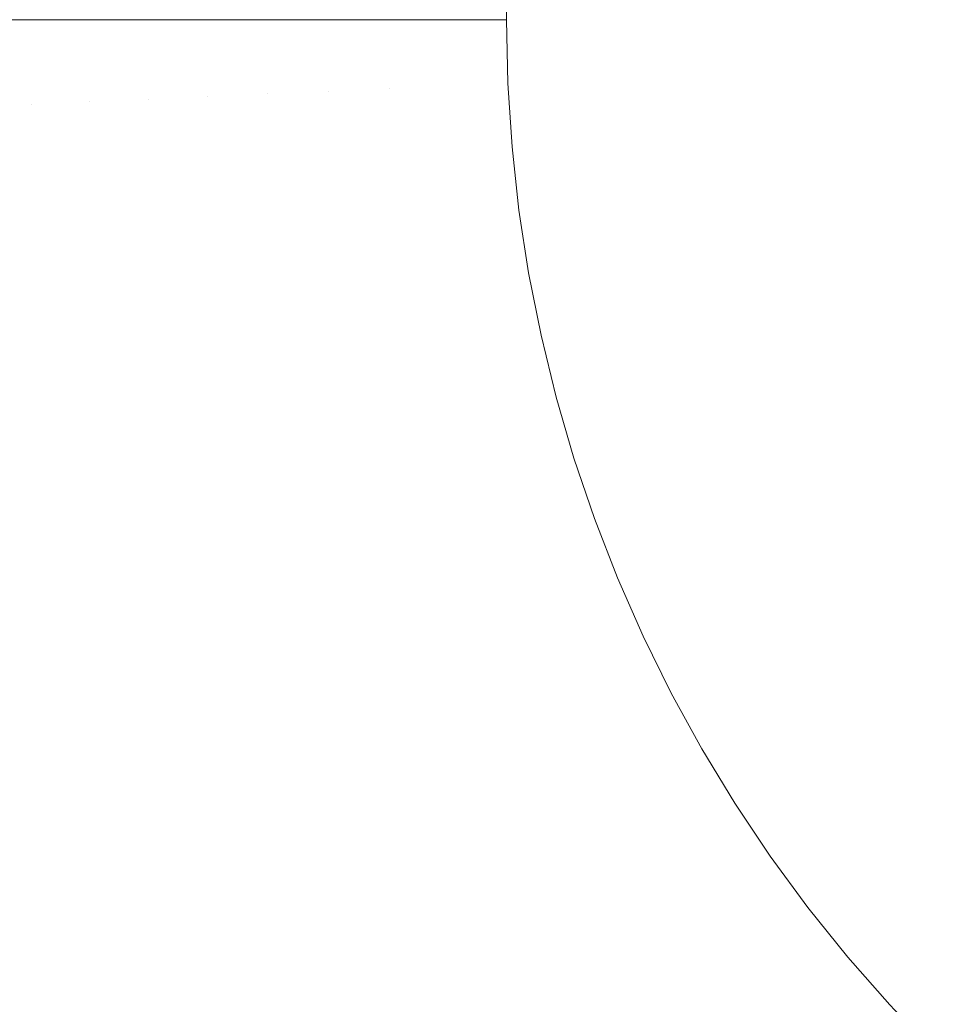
# Model space of a CAD drawing. Header units: centimetres. Extents: x -26 to 27.3, y -25.3 to -23.5.
# Tile 81 of 221: x -8.0509 to -7.9868, y -24.8274 to -24.7599. Entities that reach past the tile are written whole.
import ezdxf

# ---------------------------------------------------------------- set-up
doc = ezdxf.new("R2010")
doc.units = ezdxf.units.CM
doc.header["$LTSCALE"] = 2.54
doc.layers.add('Lucido design-1', color=7, linetype='Continuous')

# ---------------------------------------------------------------- blocks, each defined once
blk = doc.blocks.new('Gruppo-4-1')
at = {"color": 7, "linetype": 'Continuous', "lineweight": 9}
blk.add_3dface([(-25.917482, -23.559888, 1050.422055), (-25.917482, -25.159888, 1050.422055), (27.182518, -25.159888, 1050.422055), (27.182518, -23.559888, 1050.422055)], dxfattribs=at)
for points, invisible_edges in [([(-8.017482, -23.559888, 1050.022055), (9.282518, -23.559888, 1050.022055), (9.182518, -24.859888, 1050.022055), (-7.917482, -24.859888, 1050.022055)], 10), ([(-8.017482, -24.759888, 1050.022055), (-8.017482, -23.559888, 1050.022055), (-7.917482, -24.859888, 1050.022055)], 10), ([(-8.050072, -24.765677, 1050.016552), (-8.053994, -24.765848, 1050.0151), (-8.054124, -24.759888, 1050.0151), (-8.050828, -24.759888, 1050.016319)], 11), ([(-8.050828, -24.759888, 1050.016319), (-8.050199, -24.759888, 1050.016552), (-8.050072, -24.765677, 1050.016552)], 10), ([(-8.04609, -24.765503, 1050.017839), (-8.050072, -24.765677, 1050.016552), (-8.050199, -24.759888, 1050.016552), (-8.046766, -24.759888, 1050.017661)], 11), ([(-8.046766, -24.759888, 1050.017661), (-8.046213, -24.759888, 1050.017839), (-8.04609, -24.765503, 1050.017839)], 10), ([(-8.042054, -24.765327, 1050.018959), (-8.04609, -24.765503, 1050.017839), (-8.046213, -24.759888, 1050.017839), (-8.042644, -24.759888, 1050.018829)], 11), ([(-8.042644, -24.759888, 1050.018829), (-8.042172, -24.759888, 1050.018959), (-8.042054, -24.765327, 1050.018959)], 10), ([(-8.03797, -24.765149, 1050.01991), (-8.042054, -24.765327, 1050.018959), (-8.042172, -24.759888, 1050.018959), (-8.038469, -24.759888, 1050.019821)], 11), ([(-8.038469, -24.759888, 1050.019821), (-8.038084, -24.759888, 1050.01991), (-8.03797, -24.765149, 1050.01991)], 10), ([(-8.033846, -24.764969, 1050.020689), (-8.03797, -24.765149, 1050.01991), (-8.038084, -24.759888, 1050.01991), (-8.034249, -24.759888, 1050.020634)], 11), ([(-8.034249, -24.759888, 1050.020634), (-8.033956, -24.759888, 1050.020689), (-8.033846, -24.764969, 1050.020689)], 10), ([(-8.029688, -24.764787, 1050.021294), (-8.033846, -24.764969, 1050.020689), (-8.033956, -24.759888, 1050.020689), (-8.02999, -24.759888, 1050.021266)], 11), ([(-8.02999, -24.759888, 1050.021266), (-8.029795, -24.759888, 1050.021294), (-8.029688, -24.764787, 1050.021294)], 10), ([(-8.025505, -24.764604, 1050.021725), (-8.029688, -24.764787, 1050.021294), (-8.029795, -24.759888, 1050.021294), (-8.025701, -24.759888, 1050.021715)], 11), ([(-8.025701, -24.759888, 1050.021715), (-8.025608, -24.759888, 1050.021725), (-8.025505, -24.764604, 1050.021725)], 10), ([(-8.025505, -24.764604, 1050.021725), (-8.025608, -24.759888, 1050.021725), (-8.021404, -24.759888, 1050.021978), (-8.021305, -24.764421, 1050.021978)], 13), ([(-8.021305, -24.764421, 1050.021978), (-8.021404, -24.759888, 1050.021978), (-8.017482, -24.759888, 1050.022055), (-8.017387, -24.76425, 1050.022055)], 9), ([(-8.017482, -24.759888, 1050.022055), (-7.978358, -24.839223, 1050.022055), (-7.981761, -24.836492, 1050.022055), (-7.985041, -24.833616, 1050.022055)], 9), ([(-8.017482, -24.759888, 1050.022055), (-7.963657, -24.848589, 1050.022055), (-7.967482, -24.846491, 1050.022055), (-7.971212, -24.844227, 1050.022055)], 9), ([(-8.017482, -24.759888, 1050.022055), (-7.921844, -24.859793, 1050.022055), (-7.926198, -24.859507, 1050.022055)], 9), ([(-7.971212, -24.844227, 1050.022055), (-7.97484, -24.841803, 1050.022055), (-7.978358, -24.839223, 1050.022055), (-8.017482, -24.759888, 1050.022055)], 12), ([(-8.017482, -24.759888, 1050.022055), (-7.947553, -24.85526, 1050.022055), (-7.951684, -24.853857, 1050.022055), (-7.95575, -24.852276, 1050.022055)], 9), ([(-8.017482, -24.759888, 1050.022055), (-7.934847, -24.858369, 1050.022055), (-7.939126, -24.857518, 1050.022055)], 9), ([(-8.017482, -24.759888, 1050.022055), (-7.917482, -24.859888, 1050.022055), (-7.921844, -24.859793, 1050.022055)], 9), ([(-7.95575, -24.852276, 1050.022055), (-7.959744, -24.850519, 1050.022055), (-7.963657, -24.848589, 1050.022055), (-8.017482, -24.759888, 1050.022055)], 12), ([(-7.926198, -24.859507, 1050.022055), (-7.930535, -24.859032, 1050.022055), (-7.934847, -24.858369, 1050.022055), (-8.017482, -24.759888, 1050.022055)], 12), ([(-7.939126, -24.857518, 1050.022055), (-7.943364, -24.856481, 1050.022055), (-7.947553, -24.85526, 1050.022055), (-8.017482, -24.759888, 1050.022055)], 12), ([(-7.985041, -24.833616, 1050.022055), (-7.988193, -24.830599, 1050.022055), (-8.017482, -24.759888, 1050.022055)], 10), ([(-8.017102, -24.768604, 1050.022055), (-8.017387, -24.76425, 1050.022055), (-8.017482, -24.759888, 1050.022055), (-7.988193, -24.830599, 1050.022055)], 12), ([(-8.025196, -24.769312, 1050.021725), (-8.025505, -24.764604, 1050.021725), (-8.021305, -24.764421, 1050.021978), (-8.021009, -24.768945, 1050.021978)], 15), ([(-8.021009, -24.768945, 1050.021978), (-8.021305, -24.764421, 1050.021978), (-8.017387, -24.76425, 1050.022055), (-8.017102, -24.768604, 1050.022055)], 11), ([(-8.041698, -24.770755, 1050.018959), (-8.042054, -24.765327, 1050.018959), (-8.03797, -24.765149, 1050.01991), (-8.037626, -24.770399, 1050.01991)], 15), ([(-8.037626, -24.770399, 1050.01991), (-8.03797, -24.765149, 1050.01991), (-8.033846, -24.764969, 1050.020689), (-8.033513, -24.770039, 1050.020689)], 15), ([(-8.033513, -24.770039, 1050.020689), (-8.033846, -24.764969, 1050.020689), (-8.029688, -24.764787, 1050.021294), (-8.029368, -24.769677, 1050.021294)], 15), ([(-8.029368, -24.769677, 1050.021294), (-8.029688, -24.764787, 1050.021294), (-8.025505, -24.764604, 1050.021725), (-8.025196, -24.769312, 1050.021725)], 15), ([(-8.053604, -24.771797, 1050.0151), (-8.053994, -24.765848, 1050.0151), (-8.050072, -24.765677, 1050.016552), (-8.049694, -24.771455, 1050.016552)], 15), ([(-8.049694, -24.771455, 1050.016552), (-8.050072, -24.765677, 1050.016552), (-8.04609, -24.765503, 1050.017839), (-8.045723, -24.771108, 1050.017839)], 15), ([(-8.045723, -24.771108, 1050.017839), (-8.04609, -24.765503, 1050.017839), (-8.042054, -24.765327, 1050.018959), (-8.041698, -24.770755, 1050.018959)], 15), ([(-8.024683, -24.774001, 1050.021725), (-8.025196, -24.769312, 1050.021725), (-8.021009, -24.768945, 1050.021978), (-8.020515, -24.773453, 1050.021978)], 15), ([(-8.020515, -24.773453, 1050.021978), (-8.021009, -24.768945, 1050.021978), (-8.017102, -24.768604, 1050.022055), (-8.016627, -24.772941, 1050.022055)], 11), ([(-7.988193, -24.830599, 1050.022055), (-8.016627, -24.772941, 1050.022055), (-8.017102, -24.768604, 1050.022055)], 9), ([(-8.03296, -24.775091, 1050.020689), (-8.033513, -24.770039, 1050.020689), (-8.029368, -24.769677, 1050.021294), (-8.028834, -24.774548, 1050.021294)], 15), ([(-8.028834, -24.774548, 1050.021294), (-8.029368, -24.769677, 1050.021294), (-8.025196, -24.769312, 1050.021725), (-8.024683, -24.774001, 1050.021725)], 15), ([(-8.041105, -24.776163, 1050.018959), (-8.041698, -24.770755, 1050.018959), (-8.037626, -24.770399, 1050.01991), (-8.037053, -24.77563, 1050.01991)], 15), ([(-8.037053, -24.77563, 1050.01991), (-8.037626, -24.770399, 1050.01991), (-8.033513, -24.770039, 1050.020689), (-8.03296, -24.775091, 1050.020689)], 15), ([(-8.049063, -24.777211, 1050.016552), (-8.049694, -24.771455, 1050.016552), (-8.045723, -24.771108, 1050.017839), (-8.045111, -24.776691, 1050.017839)], 15), ([(-8.045111, -24.776691, 1050.017839), (-8.045723, -24.771108, 1050.017839), (-8.041698, -24.770755, 1050.018959), (-8.041105, -24.776163, 1050.018959)], 15), ([(-8.052955, -24.777723, 1050.0151), (-8.053604, -24.771797, 1050.0151), (-8.049694, -24.771455, 1050.016552), (-8.049063, -24.777211, 1050.016552)], 15), ([(-8.019826, -24.777934, 1050.021978), (-8.020515, -24.773453, 1050.021978), (-8.016627, -24.772941, 1050.022055), (-8.015963, -24.777253, 1050.022055)], 11), ([(-7.988193, -24.830599, 1050.022055), (-8.015112, -24.781532, 1050.022055), (-8.015963, -24.777253, 1050.022055), (-8.016627, -24.772941, 1050.022055)], 9), ([(-8.028089, -24.779391, 1050.021294), (-8.028834, -24.774548, 1050.021294), (-8.024683, -24.774001, 1050.021725), (-8.023965, -24.778664, 1050.021725)], 15), ([(-8.023965, -24.778664, 1050.021725), (-8.024683, -24.774001, 1050.021725), (-8.020515, -24.773453, 1050.021978), (-8.019826, -24.777934, 1050.021978)], 15), ([(-8.032187, -24.780114, 1050.020689), (-8.03296, -24.775091, 1050.020689), (-8.028834, -24.774548, 1050.021294), (-8.028089, -24.779391, 1050.021294)], 15), ([(-8.036252, -24.78083, 1050.01991), (-8.037053, -24.77563, 1050.01991), (-8.03296, -24.775091, 1050.020689), (-8.032187, -24.780114, 1050.020689)], 15), ([(-8.040278, -24.78154, 1050.018959), (-8.041105, -24.776163, 1050.018959), (-8.037053, -24.77563, 1050.01991), (-8.036252, -24.78083, 1050.01991)], 15), ([(-8.048182, -24.782934, 1050.016552), (-8.049063, -24.777211, 1050.016552), (-8.045111, -24.776691, 1050.017839), (-8.044257, -24.782242, 1050.017839)], 15), ([(-8.044257, -24.782242, 1050.017839), (-8.045111, -24.776691, 1050.017839), (-8.041105, -24.776163, 1050.018959), (-8.040278, -24.78154, 1050.018959)], 15), ([(-8.052048, -24.783616, 1050.0151), (-8.052955, -24.777723, 1050.0151), (-8.049063, -24.777211, 1050.016552), (-8.048182, -24.782934, 1050.016552)], 15), ([(-8.018941, -24.782381, 1050.021978), (-8.019826, -24.777934, 1050.021978), (-8.015963, -24.777253, 1050.022055), (-8.015112, -24.781532, 1050.022055)], 11), ([(-8.023045, -24.783291, 1050.021725), (-8.023965, -24.778664, 1050.021725), (-8.019826, -24.777934, 1050.021978), (-8.018941, -24.782381, 1050.021978)], 15), ([(-8.027133, -24.784197, 1050.021294), (-8.028089, -24.779391, 1050.021294), (-8.023965, -24.778664, 1050.021725), (-8.023045, -24.783291, 1050.021725)], 15), ([(-8.031195, -24.785098, 1050.020689), (-8.032187, -24.780114, 1050.020689), (-8.028089, -24.779391, 1050.021294), (-8.027133, -24.784197, 1050.021294)], 15), ([(-8.035226, -24.785991, 1050.01991), (-8.036252, -24.78083, 1050.01991), (-8.032187, -24.780114, 1050.020689), (-8.031195, -24.785098, 1050.020689)], 15), ([(-8.039217, -24.786876, 1050.018959), (-8.040278, -24.78154, 1050.018959), (-8.036252, -24.78083, 1050.01991), (-8.035226, -24.785991, 1050.01991)], 15), ([(-8.043161, -24.78775, 1050.017839), (-8.044257, -24.782242, 1050.017839), (-8.040278, -24.78154, 1050.018959), (-8.039217, -24.786876, 1050.018959)], 15), ([(-8.017863, -24.786785, 1050.021978), (-8.018941, -24.782381, 1050.021978), (-8.015112, -24.781532, 1050.022055), (-8.014075, -24.78577, 1050.022055)], 11), ([(-8.014075, -24.78577, 1050.022055), (-8.015112, -24.781532, 1050.022055), (-7.988193, -24.830599, 1050.022055)], 10), ([(-8.047053, -24.788613, 1050.016552), (-8.048182, -24.782934, 1050.016552), (-8.044257, -24.782242, 1050.017839), (-8.043161, -24.78775, 1050.017839)], 15), ([(-8.021923, -24.787873, 1050.021725), (-8.023045, -24.783291, 1050.021725), (-8.018941, -24.782381, 1050.021978), (-8.017863, -24.786785, 1050.021978)], 15), ([(-8.050885, -24.789463, 1050.0151), (-8.052048, -24.783616, 1050.0151), (-8.048182, -24.782934, 1050.016552), (-8.047053, -24.788613, 1050.016552)], 15), ([(-8.025968, -24.788957, 1050.021294), (-8.027133, -24.784197, 1050.021294), (-8.023045, -24.783291, 1050.021725), (-8.021923, -24.787873, 1050.021725)], 15), ([(-8.029988, -24.790034, 1050.020689), (-8.031195, -24.785098, 1050.020689), (-8.027133, -24.784197, 1050.021294), (-8.025968, -24.788957, 1050.021294)], 15), ([(-8.033975, -24.791102, 1050.01991), (-8.035226, -24.785991, 1050.01991), (-8.031195, -24.785098, 1050.020689), (-8.029988, -24.790034, 1050.020689)], 15), ([(-8.037923, -24.79216, 1050.018959), (-8.039217, -24.786876, 1050.018959), (-8.035226, -24.785991, 1050.01991), (-8.033975, -24.791102, 1050.01991)], 15), ([(-8.016595, -24.791138, 1050.021978), (-8.017863, -24.786785, 1050.021978), (-8.014075, -24.78577, 1050.022055), (-8.012854, -24.789959, 1050.022055)], 11), ([(-7.988193, -24.830599, 1050.022055), (-8.011451, -24.79409, 1050.022055), (-8.012854, -24.789959, 1050.022055), (-8.014075, -24.78577, 1050.022055)], 9), ([(-8.020603, -24.792402, 1050.021725), (-8.021923, -24.787873, 1050.021725), (-8.017863, -24.786785, 1050.021978), (-8.016595, -24.791138, 1050.021978)], 15), ([(-8.041826, -24.793206, 1050.017839), (-8.043161, -24.78775, 1050.017839), (-8.039217, -24.786876, 1050.018959), (-8.037923, -24.79216, 1050.018959)], 15), ([(-8.045676, -24.794238, 1050.016552), (-8.047053, -24.788613, 1050.016552), (-8.043161, -24.78775, 1050.017839), (-8.041826, -24.793206, 1050.017839)], 15), ([(-8.024597, -24.793661, 1050.021294), (-8.025968, -24.788957, 1050.021294), (-8.021923, -24.787873, 1050.021725), (-8.020603, -24.792402, 1050.021725)], 15), ([(-8.049468, -24.795253, 1050.0151), (-8.050885, -24.789463, 1050.0151), (-8.047053, -24.788613, 1050.016552), (-8.045676, -24.794238, 1050.016552)], 15), ([(-8.053194, -24.796252, 1050.013487), (-8.054651, -24.790298, 1050.013487), (-8.050885, -24.789463, 1050.0151), (-8.049468, -24.795253, 1050.0151)], 15), ([(-8.028566, -24.794912, 1050.020689), (-8.029988, -24.790034, 1050.020689), (-8.025968, -24.788957, 1050.021294), (-8.024597, -24.793661, 1050.021294)], 15), ([(-8.032503, -24.796154, 1050.01991), (-8.033975, -24.791102, 1050.01991), (-8.029988, -24.790034, 1050.020689), (-8.028566, -24.794912, 1050.020689)], 15), ([(-8.015137, -24.795432, 1050.021978), (-8.016595, -24.791138, 1050.021978), (-8.012854, -24.789959, 1050.022055), (-8.011451, -24.79409, 1050.022055)], 11), ([(-8.036401, -24.797383, 1050.018959), (-8.037923, -24.79216, 1050.018959), (-8.033975, -24.791102, 1050.01991), (-8.032503, -24.796154, 1050.01991)], 15), ([(-8.019087, -24.796869, 1050.021725), (-8.020603, -24.792402, 1050.021725), (-8.016595, -24.791138, 1050.021978), (-8.015137, -24.795432, 1050.021978)], 15), ([(-8.040255, -24.798598, 1050.017839), (-8.041826, -24.793206, 1050.017839), (-8.037923, -24.79216, 1050.018959), (-8.036401, -24.797383, 1050.018959)], 15), ([(-8.023022, -24.798301, 1050.021294), (-8.024597, -24.793661, 1050.021294), (-8.020603, -24.792402, 1050.021725), (-8.019087, -24.796869, 1050.021725)], 15), ([(-8.044056, -24.799797, 1050.016552), (-8.045676, -24.794238, 1050.016552), (-8.041826, -24.793206, 1050.017839), (-8.040255, -24.798598, 1050.017839)], 15), ([(-8.0478, -24.800977, 1050.0151), (-8.049468, -24.795253, 1050.0151), (-8.045676, -24.794238, 1050.016552), (-8.044056, -24.799797, 1050.016552)], 15), ([(-8.026932, -24.799725, 1050.020689), (-8.028566, -24.794912, 1050.020689), (-8.024597, -24.793661, 1050.021294), (-8.023022, -24.798301, 1050.021294)], 15), ([(-8.013494, -24.799657, 1050.021978), (-8.015137, -24.795432, 1050.021978), (-8.011451, -24.79409, 1050.022055), (-8.00987, -24.798156, 1050.022055)], 11), ([(-8.011451, -24.79409, 1050.022055), (-7.988193, -24.830599, 1050.022055), (-7.99121, -24.827447, 1050.022055), (-7.994087, -24.824167, 1050.022055)], 9), ([(-8.011451, -24.79409, 1050.022055), (-8.001821, -24.813618, 1050.022055), (-8.004085, -24.809888, 1050.022055), (-8.006183, -24.806063, 1050.022055)], 9), ([(-7.994087, -24.824167, 1050.022055), (-7.996817, -24.820764, 1050.022055), (-8.011451, -24.79409, 1050.022055)], 10), ([(-7.996817, -24.820764, 1050.022055), (-7.999397, -24.817246, 1050.022055), (-8.001821, -24.813618, 1050.022055), (-8.011451, -24.79409, 1050.022055)], 12), ([(-8.006183, -24.806063, 1050.022055), (-8.008113, -24.80215, 1050.022055), (-8.00987, -24.798156, 1050.022055), (-8.011451, -24.79409, 1050.022055)], 8), ([(-8.030811, -24.801136, 1050.01991), (-8.032503, -24.796154, 1050.01991), (-8.028566, -24.794912, 1050.020689), (-8.026932, -24.799725, 1050.020689)], 15), ([(-8.051478, -24.802137, 1050.013487), (-8.053194, -24.796252, 1050.013487), (-8.049468, -24.795253, 1050.0151), (-8.0478, -24.800977, 1050.0151)], 15), ([(-8.017377, -24.801266, 1050.021725), (-8.019087, -24.796869, 1050.021725), (-8.015137, -24.795432, 1050.021978), (-8.013494, -24.799657, 1050.021978)], 15), ([(-8.034652, -24.802535, 1050.018959), (-8.036401, -24.797383, 1050.018959), (-8.032503, -24.796154, 1050.01991), (-8.030811, -24.801136, 1050.01991)], 15), ([(-8.021246, -24.802868, 1050.021294), (-8.023022, -24.798301, 1050.021294), (-8.019087, -24.796869, 1050.021725), (-8.017377, -24.801266, 1050.021725)], 15), ([(-8.038449, -24.803916, 1050.017839), (-8.040255, -24.798598, 1050.017839), (-8.036401, -24.797383, 1050.018959), (-8.034652, -24.802535, 1050.018959)], 15), ([(-8.02509, -24.804461, 1050.020689), (-8.026932, -24.799725, 1050.020689), (-8.023022, -24.798301, 1050.021294), (-8.021246, -24.802868, 1050.021294)], 15), ([(-8.011668, -24.803807, 1050.021978), (-8.013494, -24.799657, 1050.021978), (-8.00987, -24.798156, 1050.022055), (-8.008113, -24.80215, 1050.022055)], 11), ([(-8.042195, -24.80528, 1050.016552), (-8.044056, -24.799797, 1050.016552), (-8.040255, -24.798598, 1050.017839), (-8.038449, -24.803916, 1050.017839)], 15), ([(-8.015477, -24.805584, 1050.021725), (-8.017377, -24.801266, 1050.021725), (-8.013494, -24.799657, 1050.021978), (-8.011668, -24.803807, 1050.021978)], 15), ([(-8.045883, -24.806622, 1050.0151), (-8.0478, -24.800977, 1050.0151), (-8.044056, -24.799797, 1050.016552), (-8.042195, -24.80528, 1050.016552)], 15), ([(-8.028904, -24.806041, 1050.01991), (-8.030811, -24.801136, 1050.01991), (-8.026932, -24.799725, 1050.020689), (-8.02509, -24.804461, 1050.020689)], 15), ([(-8.049508, -24.807941, 1050.013487), (-8.051478, -24.802137, 1050.013487), (-8.0478, -24.800977, 1050.0151), (-8.045883, -24.806622, 1050.0151)], 15), ([(-8.032681, -24.807605, 1050.018959), (-8.034652, -24.802535, 1050.018959), (-8.030811, -24.801136, 1050.01991), (-8.028904, -24.806041, 1050.01991)], 15), ([(-8.019272, -24.807354, 1050.021294), (-8.021246, -24.802868, 1050.021294), (-8.017377, -24.801266, 1050.021725), (-8.015477, -24.805584, 1050.021725)], 15), ([(-8.053063, -24.809235, 1050.011716), (-8.055086, -24.803274, 1050.011716), (-8.051478, -24.802137, 1050.013487), (-8.049508, -24.807941, 1050.013487)], 15), ([(-8.009662, -24.807874, 1050.021978), (-8.011668, -24.803807, 1050.021978), (-8.008113, -24.80215, 1050.022055), (-8.006183, -24.806063, 1050.022055)], 11), ([(-8.036414, -24.809151, 1050.017839), (-8.038449, -24.803916, 1050.017839), (-8.034652, -24.802535, 1050.018959), (-8.032681, -24.807605, 1050.018959)], 15), ([(-8.023044, -24.809112, 1050.020689), (-8.02509, -24.804461, 1050.020689), (-8.021246, -24.802868, 1050.021294), (-8.019272, -24.807354, 1050.021294)], 15), ([(-8.040096, -24.810676, 1050.016552), (-8.042195, -24.80528, 1050.016552), (-8.038449, -24.803916, 1050.017839), (-8.036414, -24.809151, 1050.017839)], 15), ([(-8.013391, -24.809815, 1050.021725), (-8.015477, -24.805584, 1050.021725), (-8.011668, -24.803807, 1050.021978), (-8.009662, -24.807874, 1050.021978)], 15), ([(-8.026785, -24.810857, 1050.01991), (-8.028904, -24.806041, 1050.01991), (-8.02509, -24.804461, 1050.020689), (-8.023044, -24.809112, 1050.020689)], 15), ([(-8.043722, -24.812178, 1050.0151), (-8.045883, -24.806622, 1050.0151), (-8.042195, -24.80528, 1050.016552), (-8.040096, -24.810676, 1050.016552)], 15), ([(-8.017105, -24.811748, 1050.021294), (-8.019272, -24.807354, 1050.021294), (-8.015477, -24.805584, 1050.021725), (-8.013391, -24.809815, 1050.021725)], 15), ([(-8.03049, -24.812584, 1050.018959), (-8.032681, -24.807605, 1050.018959), (-8.028904, -24.806041, 1050.01991), (-8.026785, -24.810857, 1050.01991)], 15), ([(-8.007481, -24.811849, 1050.021978), (-8.009662, -24.807874, 1050.021978), (-8.006183, -24.806063, 1050.022055), (-8.004085, -24.809888, 1050.022055)], 11), ([(-8.047286, -24.813655, 1050.013487), (-8.049508, -24.807941, 1050.013487), (-8.045883, -24.806622, 1050.0151), (-8.043722, -24.812178, 1050.0151)], 15), ([(-8.034152, -24.814292, 1050.017839), (-8.036414, -24.809151, 1050.017839), (-8.032681, -24.807605, 1050.018959), (-8.03049, -24.812584, 1050.018959)], 15), ([(-8.020796, -24.81367, 1050.020689), (-8.023044, -24.809112, 1050.020689), (-8.019272, -24.807354, 1050.021294), (-8.017105, -24.811748, 1050.021294)], 15), ([(-8.050781, -24.815102, 1050.011716), (-8.053063, -24.809235, 1050.011716), (-8.049508, -24.807941, 1050.013487), (-8.047286, -24.813655, 1050.013487)], 15), ([(-8.011122, -24.813951, 1050.021725), (-8.013391, -24.809815, 1050.021725), (-8.009662, -24.807874, 1050.021978), (-8.007481, -24.811849, 1050.021978)], 15), ([(-8.054202, -24.816519, 1050.009791), (-8.056542, -24.810502, 1050.009791), (-8.053063, -24.809235, 1050.011716), (-8.050781, -24.815102, 1050.011716)], 15), ([(-8.037764, -24.815976, 1050.016552), (-8.040096, -24.810676, 1050.016552), (-8.036414, -24.809151, 1050.017839), (-8.034152, -24.814292, 1050.017839)], 15), ([(-8.024458, -24.815576, 1050.01991), (-8.026785, -24.810857, 1050.01991), (-8.023044, -24.809112, 1050.020689), (-8.020796, -24.81367, 1050.020689)], 15), ([(-8.014748, -24.816044, 1050.021294), (-8.017105, -24.811748, 1050.021294), (-8.013391, -24.809815, 1050.021725), (-8.011122, -24.813951, 1050.021725)], 15), ([(-8.005129, -24.815725, 1050.021978), (-8.007481, -24.811849, 1050.021978), (-8.004085, -24.809888, 1050.022055), (-8.001821, -24.813618, 1050.022055)], 11), ([(-8.041321, -24.817635, 1050.0151), (-8.043722, -24.812178, 1050.0151), (-8.040096, -24.810676, 1050.016552), (-8.037764, -24.815976, 1050.016552)], 15), ([(-8.028084, -24.817463, 1050.018959), (-8.03049, -24.812584, 1050.018959), (-8.026785, -24.810857, 1050.01991), (-8.024458, -24.815576, 1050.01991)], 15), ([(-8.018352, -24.818125, 1050.020689), (-8.020796, -24.81367, 1050.020689), (-8.017105, -24.811748, 1050.021294), (-8.014748, -24.816044, 1050.021294)], 15), ([(-8.044817, -24.819265, 1050.013487), (-8.047286, -24.813655, 1050.013487), (-8.043722, -24.812178, 1050.0151), (-8.041321, -24.817635, 1050.0151)], 15), ([(-8.008674, -24.817984, 1050.021725), (-8.011122, -24.813951, 1050.021725), (-8.007481, -24.811849, 1050.021978), (-8.005129, -24.815725, 1050.021978)], 15), ([(-8.031667, -24.819329, 1050.017839), (-8.034152, -24.814292, 1050.017839), (-8.03049, -24.812584, 1050.018959), (-8.028084, -24.817463, 1050.018959)], 15), ([(-8.048246, -24.820864, 1050.011716), (-8.050781, -24.815102, 1050.011716), (-8.047286, -24.813655, 1050.013487), (-8.044817, -24.819265, 1050.013487)], 15), ([(-8.021927, -24.820189, 1050.01991), (-8.024458, -24.815576, 1050.01991), (-8.020796, -24.81367, 1050.020689), (-8.018352, -24.818125, 1050.020689)], 15), ([(-8.00261, -24.819495, 1050.021978), (-8.005129, -24.815725, 1050.021978), (-8.001821, -24.813618, 1050.022055), (-7.999397, -24.817246, 1050.022055)], 11), ([(-8.035203, -24.82117, 1050.016552), (-8.037764, -24.815976, 1050.016552), (-8.034152, -24.814292, 1050.017839), (-8.031667, -24.819329, 1050.017839)], 15), ([(-8.012206, -24.820234, 1050.021294), (-8.014748, -24.816044, 1050.021294), (-8.011122, -24.813951, 1050.021725), (-8.008674, -24.817984, 1050.021725)], 15), ([(-8.051602, -24.822429, 1050.009791), (-8.054202, -24.816519, 1050.009791), (-8.050781, -24.815102, 1050.011716), (-8.048246, -24.820864, 1050.011716)], 15), ([(-8.025467, -24.822233, 1050.018959), (-8.028084, -24.817463, 1050.018959), (-8.024458, -24.815576, 1050.01991), (-8.021927, -24.820189, 1050.01991)], 15), ([(-8.006053, -24.821906, 1050.021725), (-8.008674, -24.817984, 1050.021725), (-8.005129, -24.815725, 1050.021978), (-8.00261, -24.819495, 1050.021978)], 15), ([(-8.038685, -24.822982, 1050.0151), (-8.041321, -24.817635, 1050.0151), (-8.037764, -24.815976, 1050.016552), (-8.035203, -24.82117, 1050.016552)], 15), ([(-8.015715, -24.82247, 1050.020689), (-8.018352, -24.818125, 1050.020689), (-8.014748, -24.816044, 1050.021294), (-8.012206, -24.820234, 1050.021294)], 15), ([(-8.042106, -24.824763, 1050.013487), (-8.044817, -24.819265, 1050.013487), (-8.041321, -24.817635, 1050.0151), (-8.038685, -24.822982, 1050.0151)], 15), ([(-8.028966, -24.824253, 1050.017839), (-8.031667, -24.819329, 1050.017839), (-8.028084, -24.817463, 1050.018959), (-8.025467, -24.822233, 1050.018959)], 15), ([(-7.999929, -24.823152, 1050.021978), (-8.00261, -24.819495, 1050.021978), (-7.999397, -24.817246, 1050.022055), (-7.996817, -24.820764, 1050.022055)], 11), ([(-8.019197, -24.824688, 1050.01991), (-8.021927, -24.820189, 1050.01991), (-8.018352, -24.818125, 1050.020689), (-8.015715, -24.82247, 1050.020689)], 15), ([(-8.009483, -24.824308, 1050.021294), (-8.012206, -24.820234, 1050.021294), (-8.008674, -24.817984, 1050.021725), (-8.006053, -24.821906, 1050.021725)], 15), ([(-8.045462, -24.82651, 1050.011716), (-8.048246, -24.820864, 1050.011716), (-8.044817, -24.819265, 1050.013487), (-8.042106, -24.824763, 1050.013487)], 15), ([(-8.032418, -24.826246, 1050.016552), (-8.035203, -24.82117, 1050.016552), (-8.031667, -24.819329, 1050.017839), (-8.028966, -24.824253, 1050.017839)], 15), ([(-8.003264, -24.825711, 1050.021725), (-8.006053, -24.821906, 1050.021725), (-8.00261, -24.819495, 1050.021978), (-7.999929, -24.823152, 1050.021978)], 15), ([(-8.022645, -24.826884, 1050.018959), (-8.025467, -24.822233, 1050.018959), (-8.021927, -24.820189, 1050.01991), (-8.019197, -24.824688, 1050.01991)], 15), ([(-8.012892, -24.826695, 1050.020689), (-8.015715, -24.82247, 1050.020689), (-8.012206, -24.820234, 1050.021294), (-8.009483, -24.824308, 1050.021294)], 15), ([(-8.048746, -24.82822, 1050.009791), (-8.051602, -24.822429, 1050.009791), (-8.048246, -24.820864, 1050.011716), (-8.045462, -24.82651, 1050.011716)], 15), ([(-8.035817, -24.828209, 1050.0151), (-8.038685, -24.822982, 1050.0151), (-8.035203, -24.82117, 1050.016552), (-8.032418, -24.826246, 1050.016552)], 15), ([(-7.997091, -24.826688, 1050.021978), (-7.999929, -24.823152, 1050.021978), (-7.996817, -24.820764, 1050.022055), (-7.994087, -24.824167, 1050.022055)], 11), ([(-8.006586, -24.82826, 1050.021294), (-8.009483, -24.824308, 1050.021294), (-8.006053, -24.821906, 1050.021725), (-8.003264, -24.825711, 1050.021725)], 15), ([(-8.051953, -24.829889, 1050.007714), (-8.054879, -24.823957, 1050.007714), (-8.051602, -24.822429, 1050.009791), (-8.048746, -24.82822, 1050.009791)], 15), ([(-8.026052, -24.829055, 1050.017839), (-8.028966, -24.824253, 1050.017839), (-8.025467, -24.822233, 1050.018959), (-8.022645, -24.826884, 1050.018959)], 15), ([(-8.016274, -24.829063, 1050.01991), (-8.019197, -24.824688, 1050.01991), (-8.015715, -24.82247, 1050.020689), (-8.012892, -24.826695, 1050.020689)], 15), ([(-8.039158, -24.830137, 1050.013487), (-8.042106, -24.824763, 1050.013487), (-8.038685, -24.822982, 1050.0151), (-8.035817, -24.828209, 1050.0151)], 15), ([(-8.000311, -24.82939, 1050.021725), (-8.003264, -24.825711, 1050.021725), (-7.999929, -24.823152, 1050.021978), (-7.997091, -24.826688, 1050.021978)], 15), ([(-8.029414, -24.831197, 1050.016552), (-8.032418, -24.826246, 1050.016552), (-8.028966, -24.824253, 1050.017839), (-8.026052, -24.829055, 1050.017839)], 15), ([(-8.009887, -24.830793, 1050.020689), (-8.012892, -24.826695, 1050.020689), (-8.009483, -24.824308, 1050.021294), (-8.006586, -24.82826, 1050.021294)], 15), ([(-7.994102, -24.830097, 1050.021978), (-7.997091, -24.826688, 1050.021978), (-7.994087, -24.824167, 1050.022055), (-7.99121, -24.827447, 1050.022055)], 11), ([(-8.042434, -24.832029, 1050.011716), (-8.045462, -24.82651, 1050.011716), (-8.042106, -24.824763, 1050.013487), (-8.039158, -24.830137, 1050.013487)], 15), ([(-8.019622, -24.831407, 1050.018959), (-8.022645, -24.826884, 1050.018959), (-8.019197, -24.824688, 1050.01991), (-8.016274, -24.829063, 1050.01991)], 15), ([(-8.003519, -24.832081, 1050.021294), (-8.006586, -24.82826, 1050.021294), (-8.003264, -24.825711, 1050.021725), (-8.000311, -24.82939, 1050.021725)], 15), ([(-8.04564, -24.83388, 1050.009791), (-8.048746, -24.82822, 1050.009791), (-8.045462, -24.82651, 1050.011716), (-8.042434, -24.832029, 1050.011716)], 15), ([(-8.032724, -24.833306, 1050.0151), (-8.035817, -24.828209, 1050.0151), (-8.032418, -24.826246, 1050.016552), (-8.029414, -24.831197, 1050.016552)], 15), ([(-8.022932, -24.833725, 1050.017839), (-8.026052, -24.829055, 1050.017839), (-8.022645, -24.826884, 1050.018959), (-8.019622, -24.831407, 1050.018959)], 15), ([(-8.013162, -24.833306, 1050.01991), (-8.016274, -24.829063, 1050.01991), (-8.012892, -24.826695, 1050.020689), (-8.009887, -24.830793, 1050.020689)], 15), ([(-7.997201, -24.832937, 1050.021725), (-8.000311, -24.82939, 1050.021725), (-7.997091, -24.826688, 1050.021978), (-7.994102, -24.830097, 1050.021978)], 15)]:
    blk.add_3dface(points, dxfattribs=dict(at, invisible_edges=invisible_edges))

msp = doc.modelspace()

# ---------------------------------------------------------------- block references
at = {"layer": 'Lucido design-1', "color": 7}
msp.add_blockref('Gruppo-4-1', (0, 0), dxfattribs=at)

doc.saveas('drawing.dxf')
